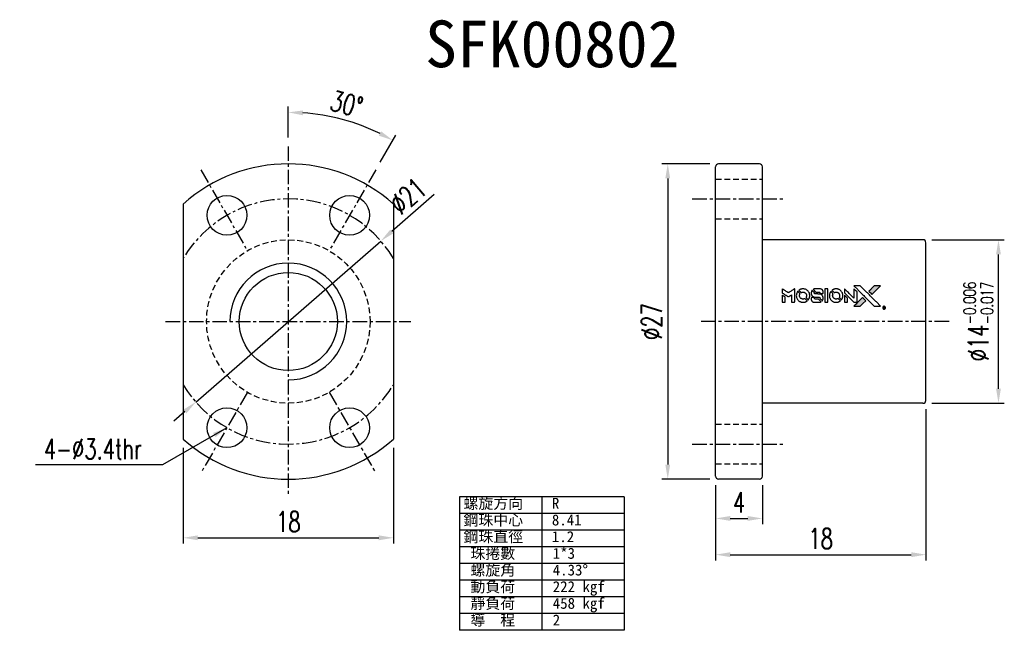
# Model space of a CAD drawing. Extents: x 24.2 to 108.5, y 31.1 to 83.4.
import ezdxf

# ---------------------------------------------------------------- set-up
doc = ezdxf.new("R2010")
doc.units = 0
doc.header["$MEASUREMENT"] = 0
doc.header["$PDMODE"] = 1
for name, pattern in [('CENTER', [2, 1.25, -0.25, 0.25, -0.25]), ('DASHED', [0.75, 0.5, -0.25]), ('PH-20', [23.2, 20, -1, 0.1, -1, 0.1, -1])]:
    doc.linetypes.add(name, pattern=pattern)
doc.layers.get('0').update_dxf_attribs({"linetype": 'CONTINUOUS'})
doc.layers.get('DEFPOINTS').update_dxf_attribs({"linetype": 'PH-20'})
doc.styles.add('DIM-7', font='SIMPLEX.shx', dxfattribs={"width": 0.7, "bigfont": 'chineset.shx'})
doc.styles.add('T', font='kaiu.ttf')
doc.dimstyles.new('CNS', dxfattribs={"dimtxt": 3.5, "dimasz": 2.5, "dimexe": 1, "dimexo": 1.5, "dimgap": 0.09, "dimtad": 0, "dimdsep": 46, "dimtxsty": 'DIM-7', "dimcen": 0.09, "dimclrd": 1, "dimclre": 1, "dimclrt": 4, "dimadec": 0, "dimazin": 0, "dimtfac": 1, "dimtix": 1, "dimtmove": 2, "dimatfit": 3, "dimfxl": 1, "dimtvp": 0.971429, "dimtolj": 1, "dimarcsym": 0})

# ---------------------------------------------------------------- blocks, each defined once
blk = doc.blocks.new('*D0')
at = {"color": 7, "linetype": 'Continuous', "lineweight": -2, "transparency": 16777216}
for p, q in [((38.182, 46.726), (38.182, 38.519)), ((56.182, 46.726), (56.182, 38.519)), ((39.432, 39.019), (54.932, 39.019))]:
    blk.add_line(p, q, dxfattribs=at)
at = {"color": 7, "linetype": 'Continuous', "transparency": 16777216}
for points in [[(39.432, 39.227), (39.432, 38.81), (38.182, 39.019)], [(54.932, 39.227), (54.932, 38.81), (56.182, 39.019)]]:
    blk.add_solid(points, dxfattribs=at)
at = {"layer": 'DEFPOINTS', "color": 0, "linetype": 'Continuous', "transparency": 16777216}
for p in [(38.182, 47.476), (56.182, 47.476), (56.182, 39.019)]:
    blk.add_point(p, dxfattribs=at)
at = {"color": 7, "linetype": 'Continuous', "transparency": 16777216, "insert": (47.182, 40.394), "char_height": 1.75, "attachment_point": 5, "style": 'DIM-7'}
blk.add_mtext('\\A1;18', dxfattribs=at)
blk = doc.blocks.new('*D1')
at = {"color": 7, "linetype": 'Continuous', "lineweight": -2, "transparency": 16777216}
for p, q in [((102.269, 64.539), (108.485, 64.539)), ((107.985, 51.789), (107.985, 63.289)), ((102.269, 50.539), (108.485, 50.539))]:
    blk.add_line(p, q, dxfattribs=at)
at = {"color": 7, "linetype": 'Continuous', "transparency": 16777216}
for points in [[(107.776, 63.289), (108.193, 63.289), (107.985, 64.539)], [(107.776, 51.789), (108.193, 51.789), (107.985, 50.539)]]:
    blk.add_solid(points, dxfattribs=at)
at = {"layer": 'DEFPOINTS', "color": 0, "linetype": 'Continuous', "transparency": 16777216}
for p in [(101.519, 64.539), (107.985, 64.539), (101.519, 50.539)]:
    blk.add_point(p, dxfattribs=at)
at = {"color": 7, "linetype": 'Continuous', "transparency": 16777216, "insert": (106.26, 57.539), "char_height": 1.75, "attachment_point": 5, "rotation": 90, "style": 'DIM-7'}
blk.add_mtext('\\A1;%%C14{\\H1.05;\\S-0.006^ -0.017;}', dxfattribs=at)
blk = doc.blocks.new('*D2')
at = {"color": 7, "linetype": 'Continuous', "lineweight": -2, "transparency": 16777216}
for p, q in [((83.769, 43.539), (83.769, 40.176)), ((87.769, 43.539), (87.769, 40.176)), ((85.019, 40.676), (86.519, 40.676))]:
    blk.add_line(p, q, dxfattribs=at)
at = {"color": 7, "linetype": 'Continuous', "transparency": 16777216}
for points in [[(85.019, 40.885), (85.019, 40.468), (83.769, 40.676)], [(86.519, 40.885), (86.519, 40.468), (87.769, 40.676)]]:
    blk.add_solid(points, dxfattribs=at)
at = {"layer": 'DEFPOINTS', "color": 0, "linetype": 'Continuous', "transparency": 16777216}
for p in [(83.769, 44.289), (87.769, 44.289), (87.769, 40.676)]:
    blk.add_point(p, dxfattribs=at)
at = {"color": 7, "linetype": 'Continuous', "transparency": 16777216, "insert": (85.769, 42.051), "char_height": 1.75, "attachment_point": 5, "style": 'DIM-7'}
blk.add_mtext('\\A1;4', dxfattribs=at)
blk = doc.blocks.new('*D3')
at = {"color": 7, "linetype": 'Continuous', "lineweight": -2, "transparency": 16777216}
for p, q in [((101.769, 50.039), (101.769, 37.075)), ((83.769, 43.539), (83.769, 37.075)), ((85.019, 37.575), (100.519, 37.575))]:
    blk.add_line(p, q, dxfattribs=at)
at = {"color": 7, "linetype": 'Continuous', "transparency": 16777216}
for points in [[(85.019, 37.784), (85.019, 37.367), (83.769, 37.575)], [(100.519, 37.784), (100.519, 37.367), (101.769, 37.575)]]:
    blk.add_solid(points, dxfattribs=at)
at = {"layer": 'DEFPOINTS', "color": 0, "linetype": 'Continuous', "transparency": 16777216}
for p in [(101.769, 50.789), (83.769, 44.289), (101.769, 37.575)]:
    blk.add_point(p, dxfattribs=at)
at = {"color": 7, "linetype": 'Continuous', "transparency": 16777216, "insert": (92.769, 38.95), "char_height": 1.75, "attachment_point": 5, "style": 'DIM-7'}
blk.add_mtext('\\A1;18', dxfattribs=at)
blk = doc.blocks.new('*D4')
at = {"color": 7, "linetype": 'Continuous', "lineweight": -2, "transparency": 16777216}
for p, q in [((47.182, 73.289), (47.182, 75.949)), ((55.057, 71.179), (56.388, 73.482))]:
    blk.add_line(p, q, dxfattribs=at)
blk.add_arc((47.182, 57.539), 17.91, 63.99962, 86.00038, dxfattribs=at)
at = {"color": 7, "linetype": 'Continuous', "transparency": 16777216}
for points in [[(48.424, 75.197), (48.439, 75.613), (47.182, 75.449)], [(55.132, 73.82), (54.936, 73.452), (56.138, 73.049)]]:
    blk.add_solid(points, dxfattribs=at)
at = {"layer": 'DEFPOINTS', "color": 0, "linetype": 'Continuous', "transparency": 16777216}
for p in [(53.308, 74.369), (47.182, 72.539), (54.682, 70.529), (50.682, 63.601), (47.182, 42.539)]:
    blk.add_point(p, dxfattribs=at)
at = {"color": 7, "linetype": 'Continuous', "transparency": 16777216, "insert": (52.174, 76.167), "char_height": 1.75, "attachment_point": 5, "rotation": 345, "style": 'DIM-7'}
blk.add_mtext('\\A1;30°', dxfattribs=at)
blk = doc.blocks.new('*D5')
at = {"color": 7, "linetype": 'Continuous', "lineweight": -2, "transparency": 16777216}
for p, q in [((59.68, 68.413), (56.047, 65.251)), ((39.261, 50.646), (55.104, 64.431)), ((38.318, 49.826), (37.375, 49.005))]:
    blk.add_line(p, q, dxfattribs=at)
at = {"color": 7, "linetype": 'Continuous', "transparency": 16777216}
for points in [[(55.91, 65.409), (56.183, 65.094), (55.104, 64.431)], [(38.181, 49.983), (38.455, 49.669), (39.261, 50.646)]]:
    blk.add_solid(points, dxfattribs=at)
at = {"layer": 'DEFPOINTS', "color": 0, "linetype": 'Continuous', "transparency": 16777216}
for p in [(55.104, 64.431), (39.261, 50.646)]:
    blk.add_point(p, dxfattribs=at)
at = {"color": 7, "linetype": 'Continuous', "transparency": 16777216, "insert": (57.432, 68.28), "char_height": 1.75, "attachment_point": 5, "rotation": 41.02694, "style": 'DIM-7'}
blk.add_mtext('\\A1;∅21', dxfattribs=at)
blk = doc.blocks.new('*D6')
at = {"color": 7, "linetype": 'Continuous', "lineweight": -2, "transparency": 16777216}
for p, q in [((83.269, 71.039), (79.169, 71.039)), ((79.669, 69.789), (79.669, 45.289)), ((83.269, 44.039), (79.169, 44.039))]:
    blk.add_line(p, q, dxfattribs=at)
at = {"color": 7, "linetype": 'Continuous', "transparency": 16777216}
for points in [[(79.461, 69.789), (79.877, 69.789), (79.669, 71.039)], [(79.461, 45.289), (79.877, 45.289), (79.669, 44.039)]]:
    blk.add_solid(points, dxfattribs=at)
at = {"layer": 'DEFPOINTS', "color": 0, "linetype": 'Continuous', "transparency": 16777216}
for p in [(84.019, 71.039), (79.669, 44.039), (84.019, 44.039)]:
    blk.add_point(p, dxfattribs=at)
at = {"color": 7, "linetype": 'Continuous', "transparency": 16777216, "insert": (78.294, 57.539), "char_height": 1.75, "attachment_point": 5, "rotation": 90, "style": 'DIM-7'}
blk.add_mtext('\\A1;%%C27', dxfattribs=at)

msp = doc.modelspace()

# ---------------------------------------------------------------- hatches: boundary and pattern name
at = {"linetype": 'Continuous'}
h = msp.add_hatch(color=0, dxfattribs=at)
h.dxf.hatch_style = 1
h.paths.add_polyline_path([(97.898, 60.601), (97.625, 60.601), (97.353, 60.601), (97.118, 60.364, 0.000288), (97.028, 60.273, 0.000479), (96.952, 60.197, 0.000013), (96.883, 60.127, 0.197177), (96.883, 60.126, 0.111276), (96.883, 60.126, 0.001595), (96.966, 60.042, 0.000506), (97.018, 59.99), (97.153, 59.855), (97.526, 60.228)])
h.paths.add_polyline_path([(96.383, 59.086), (96.622, 59.324), (96.486, 59.46, 0.000476), (96.434, 59.512, 0.001507), (96.35, 59.595, 0.225665), (96.349, 59.595, 0.001111), (96.235, 59.482, 0.000351), (96.164, 59.411, 0.000108), (95.866, 59.111, 0.000692), (95.715, 58.959, 0.000077), (95.611, 58.854, 0.197527), (95.609, 58.85, 0.296174), (95.61, 58.849, 0.004195), (95.744, 58.847, 0.000529), (95.877, 58.847), (96.144, 58.847)])

# ---------------------------------------------------------------- linework, layer by layer
at = {"color": 0, "linetype": 'CENTER'}
for p, q in [((47.182, 72.539), (47.182, 42.539)), ((39.682, 70.529), (43.682, 63.601)), ((54.682, 70.529), (50.682, 63.601)), ((81.769, 68.039), (89.769, 68.039)), ((36.682, 57.539), (57.682, 57.539)), ((103.769, 57.539), (82.341, 57.539)), ((43.682, 51.476), (39.682, 44.548)), ((50.682, 51.476), (54.682, 44.548)), ((81.769, 47.039), (89.769, 47.039))]:
    msp.add_line(p, q, dxfattribs=at)
at = {"color": 0, "linetype": 'Continuous'}
for p, q in [((87.519, 71.039), (84.019, 71.039)), ((83.769, 44.289), (83.769, 70.789)), ((87.769, 44.289), (87.769, 70.789)), ((38.182, 67.601), (38.182, 47.476)), ((56.182, 67.601), (56.182, 47.476)), ((101.519, 64.539), (87.769, 64.539)), ((101.769, 50.789), (101.769, 64.289)), ((101.519, 50.539), (87.769, 50.539)), ((87.519, 44.039), (84.019, 44.039))]:
    msp.add_line(p, q, dxfattribs=at)
at = {"color": 0, "linetype": 'DASHED'}
for p, q in [((83.769, 69.739), (87.769, 69.739)), ((83.769, 66.339), (87.769, 66.339)), ((83.769, 48.739), (87.769, 48.739)), ((83.769, 45.339), (87.769, 45.339))]:
    msp.add_line(p, q, dxfattribs=at)
at = {"color": 0}
for p, q in [((75.938, 42.517), (61.853, 42.517)), ((61.853, 42.517), (61.853, 31.098)), ((68.896, 42.517), (68.896, 31.098)), ((75.938, 42.517), (75.938, 31.098)), ((75.938, 41.09), (61.853, 41.09)), ((75.938, 39.662), (61.853, 39.662)), ((75.938, 38.235), (61.853, 38.235)), ((75.938, 36.808), (61.853, 36.808)), ((75.938, 35.38), (61.853, 35.38)), ((75.938, 33.953), (61.853, 33.953)), ((75.938, 32.525), (61.853, 32.525)), ((75.938, 31.098), (61.853, 31.098))]:
    msp.add_line(p, q, dxfattribs=at)
for points in [[(89.46, 60.164), (89.46, 59.99), (89.508, 59.961, -0.000297), (89.537, 59.943, -0.000037), (89.6, 59.905, -0.000043), (89.676, 59.858, -0.000036), (89.756, 59.809, 0.000044), (89.835, 59.761, 0.000063), (89.905, 59.718, 0.000035), (89.964, 59.681, 0.0009), (89.98, 59.671), (90.004, 59.657), (90.034, 59.676, 0.001175), (90.052, 59.687, 0.000208), (90.085, 59.707, 0.000225), (90.123, 59.731, 0.000203), (90.163, 59.756, -0.000711), (90.201, 59.78, -0.001119), (90.234, 59.8, -0.000263), (90.262, 59.818, -0.04589), (90.266, 59.819, -0.519312), (90.268, 59.817, -0.001914), (90.269, 59.771, -0.003124), (90.27, 59.694, -0.000285), (90.27, 59.503), (90.27, 59.185), (90.381, 59.185, 0.001727), (90.46, 59.185, 0.025279), (90.488, 59.187, 0.073886), (90.505, 59.191, 0.07426), (90.519, 59.2, 0.03264), (90.523, 59.203, 0.01784), (90.527, 59.208, 0.017712), (90.531, 59.213, 0.026854), (90.533, 59.218), (90.539, 59.229), (90.54, 59.784), (90.541, 60.339), (90.535, 60.335, -0.004595), (90.53, 60.332, -0.00016), (90.513, 60.321, -0.000298), (90.493, 60.309, -0.000208), (90.471, 60.295, 0.000986), (90.405, 60.254, 0.00025), (90.298, 60.187, 0.000268), (90.183, 60.115, 0.000436), (90.087, 60.054, -0.002932), (90.055, 60.035, -0.004718), (90.027, 60.018, -0.001113), (90.003, 60.004, -0.227179), (90, 60.004, -0.045982), (89.998, 60.005, -0.000145), (89.965, 60.025, -0.000825), (89.929, 60.048, -0.000517), (89.886, 60.074, 0.000056), (89.739, 60.165, 0.000289), (89.658, 60.215, 0.000481), (89.598, 60.253, 0.000418), (89.534, 60.292), (89.46, 60.338)], [(90.786, 60.099, 0.064158), (90.715, 59.965, 0.06356), (90.679, 59.818, 0.064004), (90.682, 59.667, 0.066747), (90.723, 59.525, 0.04321), (90.772, 59.436, 0.044737), (90.835, 59.357, 0.044901), (90.911, 59.291, 0.044184), (90.997, 59.24, 0.026293), (91.063, 59.212, 0.033344), (91.126, 59.194, 0.033227), (91.192, 59.185, 0.025815), (91.263, 59.183, 0.023119), (91.332, 59.188, 0.031044), (91.394, 59.199, 0.031337), (91.453, 59.218, 0.024258), (91.514, 59.245, 0.015622), (91.536, 59.257, 0.008495), (91.562, 59.272, 0.008415), (91.587, 59.288, 0.020814), (91.604, 59.301), (91.612, 59.307), (91.529, 59.391, 0.002843), (91.467, 59.453, 0.033917), (91.441, 59.475, 0.087906), (91.422, 59.485, 0.073302), (91.4, 59.488, 0.022047), (91.389, 59.487, 0.026465), (91.378, 59.486, 0.022233), (91.367, 59.483, 0.009985), (91.352, 59.479, -0.039011), (91.299, 59.465, -0.044398), (91.247, 59.461, -0.045096), (91.195, 59.466, -0.04265), (91.144, 59.481, -0.071154), (91.072, 59.52, -0.068827), (91.014, 59.579, -0.068713), (90.973, 59.651, -0.070507), (90.954, 59.731, -0.028605), (90.952, 59.765, -0.031418), (90.955, 59.798, -0.031044), (90.962, 59.831, -0.02668), (90.973, 59.865, 0.038913), (90.979, 59.884, 0.043732), (90.982, 59.904, 0.047754), (90.981, 59.922, 0.075756), (90.977, 59.937, 0.07294), (90.972, 59.945, 0.003456), (90.95, 59.968, 0.005023), (90.923, 59.996, 0.002422), (90.887, 60.033, 0.000819), (90.854, 60.066, 0.001349), (90.827, 60.093, 0.0001), (90.802, 60.118, 0.205335), (90.801, 60.118, 0.219821), (90.8, 60.118, 0.002494), (90.796, 60.112, 0.007089), (90.791, 60.106, 0.004494)], [(91.191, 60.332, 0.024131), (91.142, 60.325, 0.022344), (91.092, 60.312, 0.021883), (91.043, 60.295, 0.020884), (90.994, 60.274, 0.010669), (90.967, 60.259, 0.010389), (90.94, 60.243, 0.010913), (90.915, 60.228, 0.022227), (90.897, 60.215), (90.891, 60.209), (90.978, 60.124, 0.002452), (91.012, 60.09, 0.003628), (91.042, 60.062, 0.001662), (91.068, 60.038, 0.070159), (91.074, 60.033, 0.047671), (91.079, 60.031, 0.018624), (91.086, 60.03, 0.017921), (91.095, 60.028, 0.018804), (91.103, 60.027, 0.018255), (91.113, 60.027, 0.041312), (91.122, 60.028, 0.037164), (91.13, 60.03, 0.012342), (91.142, 60.035, -0.015101), (91.171, 60.046, -0.035998), (91.194, 60.051, -0.033244), (91.218, 60.054, -0.011249), (91.253, 60.055, -0.004059), (91.281, 60.055, -0.019693), (91.297, 60.054, -0.027943), (91.311, 60.052, -0.014411), (91.327, 60.048, -0.033089), (91.366, 60.034, -0.033887), (91.403, 60.016, -0.034021), (91.436, 59.993, -0.033942), (91.467, 59.966, -0.02816), (91.493, 59.934, -0.035032), (91.515, 59.902, -0.035269), (91.531, 59.868, -0.029196), (91.544, 59.829, -0.037862), (91.552, 59.785, -0.043657), (91.553, 59.741, -0.043064), (91.546, 59.698, -0.035184), (91.532, 59.654, 0.033699), (91.525, 59.633, 0.052815), (91.522, 59.614, 0.059167), (91.523, 59.596, 0.058972), (91.529, 59.58, 0.059208), (91.537, 59.567, 0.021125), (91.551, 59.55, 0.008691), (91.577, 59.524, 0.000851), (91.642, 59.46, 0.001873), (91.675, 59.427, 0.013884), (91.692, 59.412, 0.022355), (91.702, 59.405, 0.341453), (91.706, 59.405, 0.073011), (91.714, 59.414, 0.004587), (91.734, 59.444, 0.00748), (91.753, 59.476, 0.016837), (91.767, 59.501, 0.028606), (91.793, 59.561, 0.031352), (91.812, 59.621, 0.031004), (91.823, 59.685, 0.0268), (91.826, 59.752, 0.026698), (91.822, 59.823, 0.03002), (91.811, 59.891, 0.030357), (91.792, 59.956, 0.028554), (91.764, 60.02, 0.062944), (91.685, 60.139, 0.062206), (91.579, 60.234, 0.062448), (91.453, 60.3, 0.064355), (91.316, 60.333, 0.017377), (91.289, 60.334, 0.008369), (91.253, 60.335, 0.008367), (91.218, 60.334, 0.01757)], [(92.015, 60.185, 0.023289), (91.997, 60.157, 0.026845), (91.983, 60.13, 0.026047), (91.972, 60.1, 0.019751), (91.963, 60.066, 0.013249), (91.959, 60.047, 0.025169), (91.957, 60.032, 0.016532), (91.956, 60.012, 0.002937), (91.955, 59.976, 0.003317), (91.956, 59.944, 0.011808), (91.956, 59.923, 0.01777), (91.958, 59.907, 0.021476), (91.96, 59.893, 0.04325), (91.979, 59.832, 0.045753), (92.008, 59.776, 0.04649), (92.047, 59.728, 0.047672), (92.093, 59.687, 0.025315), (92.113, 59.674, 0.015208), (92.137, 59.661, 0.01512), (92.163, 59.649, 0.022488), (92.186, 59.641, 0.027857), (92.223, 59.631, 0.034138), (92.257, 59.627, 0.014286), (92.31, 59.625, 0.00124), (92.445, 59.625, -0.00103), (92.528, 59.625, -0.002552), (92.588, 59.624, -0.001594), (92.634, 59.623, -0.047676), (92.646, 59.622, -0.085307), (92.666, 59.614, -0.097789), (92.681, 59.6, -0.085947), (92.691, 59.579, -0.051339), (92.696, 59.553, 0.014634), (92.697, 59.544, 0.015028), (92.698, 59.535, 0.014927), (92.7, 59.527, 0.059415), (92.702, 59.523, 0.070595), (92.709, 59.513, 0.00028), (92.804, 59.417, 0.000111), (92.902, 59.318, 0.200239), (92.906, 59.316, 0.268906), (92.909, 59.318, 0.001866), (92.922, 59.342, 0.007532), (92.935, 59.365, 0.017818), (92.943, 59.382, 0.013256), (92.951, 59.401, 0.011636), (92.958, 59.422, 0.011528), (92.964, 59.443, 0.012303), (92.969, 59.464, 0.0423), (92.974, 59.497, 0.013657), (92.975, 59.545, 0.013857), (92.973, 59.595, 0.037428), (92.968, 59.629, 0.014927), (92.962, 59.652, 0.0122), (92.955, 59.677, 0.012518), (92.947, 59.699, 0.023062), (92.939, 59.717, 0.065961), (92.895, 59.782, 0.06055), (92.835, 59.835, 0.059676), (92.762, 59.873, 0.060497), (92.683, 59.893, 0.025683), (92.667, 59.894, 0.001528), (92.615, 59.895, 0.002124), (92.551, 59.895, 0.001173), (92.472, 59.896, -0.000809), (92.334, 59.896, -0.017164), (92.293, 59.897, -0.063931), (92.272, 59.902, -0.108429), (92.256, 59.911, -0.052941), (92.247, 59.922, -0.063675), (92.241, 59.933, -0.050562), (92.238, 59.948, -0.020337), (92.236, 59.968, 0.009897), (92.235, 59.98, 0.016482), (92.233, 59.991, 0.019019), (92.231, 59.999, 0.06043), (92.229, 60.005, 0.076267), (92.221, 60.017, 0.00054), (92.13, 60.106, 0.000307), (92.038, 60.197, 0.142594), (92.031, 60.201, 0.232419), (92.029, 60.2, 0.022995), (92.025, 60.196, 0.024627), (92.02, 60.191, 0.015407)], [(92.266, 60.333, 0.018538), (92.249, 60.331, 0.010695), (92.228, 60.327, 0.01068), (92.208, 60.323, 0.017678), (92.191, 60.318, 0.013849), (92.171, 60.31, 0.011814), (92.151, 60.302, 0.004513), (92.133, 60.293, 0.290035), (92.131, 60.291, 0.196418), (92.132, 60.289, 0.000124), (92.165, 60.255, 0.001477), (92.202, 60.218, 0.000898), (92.246, 60.174), (92.36, 60.059), (92.504, 60.059, -0.001471), (92.612, 60.058, -0.028714), (92.646, 60.055, -0.097073), (92.664, 60.049, -0.084199), (92.68, 60.036, -0.042698), (92.688, 60.026, -0.053912), (92.693, 60.015, -0.051004), (92.696, 60.003, -0.032967), (92.697, 59.989, 0.00807), (92.697, 59.982, 0.003023), (92.697, 59.971, 0.002994), (92.698, 59.96, 0.003629), (92.699, 59.95), (92.7, 59.925), (92.81, 59.925, 0.001618), (92.863, 59.925, 0.005206), (92.897, 59.926, 0.00535), (92.922, 59.927, 0.060675), (92.931, 59.928, 0.048484), (92.936, 59.93, 0.02389), (92.943, 59.934, 0.022812), (92.949, 59.939, 0.02462), (92.955, 59.944, 0.061781), (92.966, 59.958, 0.080179), (92.972, 59.973, 0.048561), (92.975, 59.994, 0.010021), (92.976, 60.032, 0.016602), (92.974, 60.083, 0.031409), (92.969, 60.124, 0.036474), (92.959, 60.16, 0.03439), (92.944, 60.194, 0.065928), (92.906, 60.249, 0.069066), (92.856, 60.291, 0.065697), (92.794, 60.319, 0.051559), (92.722, 60.333, 0.020904), (92.683, 60.334, 0.000451), (92.493, 60.335, 0.000419), (92.302, 60.335, 0.022759)], [(93.108, 59.761), (93.108, 59.186), (93.221, 59.186), (93.334, 59.186), (93.347, 59.193, 0.071429), (93.358, 59.201, 0.054799), (93.368, 59.212, 0.053585), (93.375, 59.226, 0.060698), (93.379, 59.24, 0.033975), (93.381, 59.264, 0.000112), (93.381, 59.556, 0.000726), (93.38, 59.842, 0.001084), (93.379, 60.092), (93.377, 60.335), (93.242, 60.335), (93.107, 60.335)], [(93.621, 60.098, 0.018008), (93.605, 60.073, 0.009842), (93.587, 60.041, 0.009807), (93.57, 60.009, 0.015716), (93.556, 59.98, 0.048467), (93.524, 59.877, 0.045841), (93.511, 59.768, 0.046006), (93.519, 59.659, 0.049638), (93.546, 59.556, 0.064819), (93.617, 59.422, 0.06695), (93.719, 59.312, 0.066691), (93.847, 59.233, 0.063505), (93.994, 59.188, 0.03135), (94.031, 59.185, 0.010439), (94.086, 59.183, 0.010391), (94.142, 59.185, 0.032408), (94.178, 59.188, 0.015696), (94.222, 59.197, 0.018095), (94.263, 59.209, 0.018551), (94.302, 59.223, 0.018352), (94.339, 59.239, 0.015568), (94.364, 59.253, 0.009832), (94.393, 59.27, 0.009795), (94.419, 59.287, 0.023727), (94.438, 59.301), (94.446, 59.307), (94.363, 59.391, 0.001528), (94.316, 59.438, 0.010022), (94.292, 59.461, 0.019586), (94.277, 59.474, 0.061865), (94.265, 59.481, 0.055054), (94.247, 59.487, 0.061607), (94.229, 59.489, 0.048725), (94.209, 59.486, 0.020221), (94.181, 59.478, -0.017722), (94.152, 59.469, -0.02685), (94.126, 59.464, -0.02759), (94.1, 59.462, -0.020233), (94.071, 59.462, -0.04793), (94.015, 59.47, -0.048386), (93.963, 59.488, -0.047866), (93.914, 59.517, -0.044964), (93.871, 59.554, -0.04333), (93.835, 59.599, -0.050921), (93.809, 59.648, -0.051473), (93.793, 59.7, -0.0459), (93.788, 59.756, -0.019014), (93.789, 59.783, -0.024114), (93.792, 59.808, -0.025081), (93.798, 59.832, -0.023892), (93.806, 59.855, 0.008624), (93.812, 59.874, 0.026486), (93.816, 59.887, 0.035074), (93.818, 59.898, 0.02756), (93.818, 59.91, 0.087163), (93.814, 59.929, 0.073291), (93.804, 59.947, 0.028074), (93.781, 59.973, 0.002594), (93.721, 60.033), (93.636, 60.119)], [(94.024, 60.332, 0.023681), (93.977, 60.325, 0.022402), (93.929, 60.313, 0.021929), (93.882, 60.297, 0.020503), (93.835, 60.276, 0.013745), (93.808, 60.262, 0.009767), (93.779, 60.245, 0.009658), (93.752, 60.228, 0.027804), (93.735, 60.215), (93.728, 60.209), (93.813, 60.125, 0.002053), (93.853, 60.084, 0.006738), (93.881, 60.058, 0.007826), (93.9, 60.04, 0.063909), (93.91, 60.034, 0.061532), (93.925, 60.028, 0.068674), (93.941, 60.027, 0.052072), (93.959, 60.03, 0.019648), (93.984, 60.038, -0.018366), (94.014, 60.047, -0.0288), (94.041, 60.053, -0.029061), (94.068, 60.056, -0.019155), (94.099, 60.056, -0.053809), (94.167, 60.046, -0.058833), (94.229, 60.022, -0.058566), (94.283, 59.984, -0.052525), (94.33, 59.933, -0.044733), (94.356, 59.89, -0.040573), (94.376, 59.841, -0.041123), (94.386, 59.791, -0.04951), (94.388, 59.743, -0.017369), (94.386, 59.72, -0.024255), (94.382, 59.7, -0.023787), (94.376, 59.68, -0.015798), (94.368, 59.658, 0.010631), (94.363, 59.644, 0.033653), (94.36, 59.635, 0.037806), (94.359, 59.625, 0.016307), (94.358, 59.613, 0.068179), (94.362, 59.588, 0.095747), (94.372, 59.569, 0.033418), (94.395, 59.543, 0.002133), (94.467, 59.471, 0.001452), (94.509, 59.431, 0.012393), (94.528, 59.414, 0.020479), (94.539, 59.405, 0.344362), (94.544, 59.405, 0.074287), (94.552, 59.415, 0.005454), (94.572, 59.446, 0.008391), (94.592, 59.479, 0.017097), (94.606, 59.505, 0.027375), (94.63, 59.56, 0.02835), (94.646, 59.616, 0.027723), (94.657, 59.675, 0.023913), (94.662, 59.737, 0.027047), (94.66, 59.812, 0.031685), (94.65, 59.883, 0.032425), (94.631, 59.95, 0.031013), (94.603, 60.016, 0.037914), (94.558, 60.093, 0.040153), (94.501, 60.161, 0.039834), (94.434, 60.22, 0.036173), (94.357, 60.269, 0.040752), (94.281, 60.302, 0.035885), (94.197, 60.324, 0.035491), (94.11, 60.335, 0.037615)], [(94.797, 60.167), (94.797, 59.992), (95.201, 59.588), (95.605, 59.185), (95.718, 59.186, 0.0008), (95.79, 59.186, 0.010795), (95.817, 59.187, 0.030495), (95.831, 59.189, 0.080372), (95.841, 59.192, 0.03816), (95.851, 59.198, 0.041799), (95.859, 59.206, 0.042486), (95.866, 59.214, 0.042078), (95.871, 59.224, 0.099276), (95.874, 59.237, 0.003302), (95.875, 59.294, 0.002586), (95.876, 59.392, 0.000204), (95.875, 59.653), (95.874, 60.071), (95.74, 60.205), (95.605, 60.339), (95.604, 59.937), (95.603, 59.535), (95.207, 59.933, 0.000253), (95.055, 60.086, 0.000412), (94.925, 60.215, 0.000041), (94.81, 60.331, 0.041338), (94.804, 60.336), (94.797, 60.341)], [(95.93, 60.273, -0.000056), (96.093, 60.109, -0.000021), (96.322, 59.88, -0.000021), (96.571, 59.63, -0.000025), (96.805, 59.396), (97.352, 58.847), (97.624, 58.848), (97.895, 58.848), (97.529, 59.217, 0.000274), (97.353, 59.394, 0.000123), (97.122, 59.626, 0.000121), (96.877, 59.872, 0.000165), (96.656, 60.093), (96.149, 60.601), (95.876, 60.601), (95.603, 60.601)], [(97.118, 60.364, 0.000288), (97.028, 60.273, 0.000479), (96.952, 60.197, 0.000013), (96.883, 60.127, 0.197177), (96.883, 60.126, 0.197497), (96.883, 60.125, 0.00004), (96.923, 60.086, 0.000836), (96.966, 60.042, 0.000505), (97.018, 59.99), (97.153, 59.855), (97.526, 60.228), (97.898, 60.601), (97.625, 60.601), (97.353, 60.601)], [(89.46, 59.491), (89.46, 59.185), (89.571, 59.185, 0.000842), (89.642, 59.185, 0.010591), (89.669, 59.186, 0.028995), (89.684, 59.187, 0.069543), (89.695, 59.191, 0.051063), (89.704, 59.196, 0.039932), (89.714, 59.205, 0.039414), (89.722, 59.214, 0.045845), (89.728, 59.225, 0.094811), (89.73, 59.236, 0.007124), (89.731, 59.265, 0.004713), (89.732, 59.317, 0.000534), (89.732, 59.433), (89.732, 59.631), (89.704, 59.648, 0.000828), (89.622, 59.699, 0.000879), (89.542, 59.748, 0.000048), (89.463, 59.796, 0.137596), (89.461, 59.796, 0.413028), (89.461, 59.796, 0.000016), (89.46, 59.707, 0.000623), (89.46, 59.608, 0.000374)], [(92, 59.59, 0.065483), (91.986, 59.583, 0.053271), (91.974, 59.573, 0.052018), (91.964, 59.56, 0.0556), (91.958, 59.546, 0.036839), (91.955, 59.537, 0.026922), (91.954, 59.526, 0.016905), (91.953, 59.512, 0.004317), (91.953, 59.488, 0.016369), (91.955, 59.438, 0.029936), (91.96, 59.398, 0.03418), (91.969, 59.363, 0.031327), (91.984, 59.328, 0.046935), (92.009, 59.285, 0.054053), (92.042, 59.25, 0.053701), (92.081, 59.223, 0.045364), (92.127, 59.203, 0.032479), (92.168, 59.192, 0.03386), (92.21, 59.187, 0.013578), (92.275, 59.185, 0.001155), (92.444, 59.186, 0.000413), (92.588, 59.186, 0.005008), (92.643, 59.187, 0.013199), (92.675, 59.189, 0.033956), (92.697, 59.192, 0.013909), (92.72, 59.198, 0.010864), (92.745, 59.205, 0.010938), (92.768, 59.213, 0.028702), (92.784, 59.22), (92.796, 59.226), (92.68, 59.344), (92.564, 59.461), (92.429, 59.461, -0.001504), (92.371, 59.461, -0.00328), (92.326, 59.462, -0.001901), (92.292, 59.463, -0.061333), (92.283, 59.464, -0.063621), (92.271, 59.469, -0.048633), (92.26, 59.477, -0.046769), (92.25, 59.488, -0.047961), (92.242, 59.5, -0.02678), (92.238, 59.51, -0.050957), (92.235, 59.519, -0.029398), (92.234, 59.53, -0.00401), (92.233, 59.555), (92.232, 59.595), (92.123, 59.595, 0.001061), (92.058, 59.595, 0.009147), (92.029, 59.594, 0.020721), (92.012, 59.593, 0.051619)], [(94.797, 59.489), (94.797, 59.185), (94.91, 59.185), (95.024, 59.186), (95.037, 59.194, 0.03146), (95.043, 59.199, 0.026444), (95.049, 59.204, 0.026444), (95.054, 59.21, 0.031457), (95.058, 59.216), (95.066, 59.229), (95.067, 59.379), (95.068, 59.53), (94.934, 59.662, 0.000745), (94.883, 59.712, 0.001228), (94.839, 59.755, 0.000087), (94.8, 59.793, 0.195134), (94.799, 59.794, 0.412117), (94.798, 59.793, 0.000048), (94.797, 59.704, 0.00109), (94.797, 59.606, 0.000653)], [(96.164, 59.411, 0.000108), (95.866, 59.111, 0.000692), (95.715, 58.959, 0.000077), (95.611, 58.854, 0.197527), (95.609, 58.85, 0.410182), (95.611, 58.848, 0.000493), (95.667, 58.848, 0.002424), (95.744, 58.847, 0.000529), (95.877, 58.847), (96.144, 58.847), (96.383, 59.086), (96.622, 59.324), (96.486, 59.46, 0.000476), (96.434, 59.512, 0.000789), (96.39, 59.555, 0.000035), (96.35, 59.595, 0.19758), (96.349, 59.595, 0.198396), (96.348, 59.595, 0.000019), (96.294, 59.541, 0.000582), (96.235, 59.482, 0.000351)], [(98.158, 58.837, 0.082374), (98.123, 58.822, 0.083404), (98.095, 58.795, 0.082663), (98.077, 58.761, 0.07897), (98.071, 58.722, 0.084941), (98.078, 58.679, 0.08953), (98.099, 58.641, 0.090743), (98.132, 58.614, 0.090193), (98.173, 58.6, 0.10067), (98.218, 58.602, 0.099454), (98.26, 58.622, 0.097736), (98.291, 58.657, 0.09365), (98.307, 58.701, 0.07584), (98.308, 58.735, 0.068415), (98.298, 58.769, 0.068328), (98.28, 58.8, 0.075277), (98.254, 58.823, 0.059367), (98.233, 58.833, 0.048986), (98.208, 58.84, 0.048519), (98.182, 58.841, 0.055347)], [(98.141, 58.72), (98.141, 58.651), (98.149, 58.651), (98.157, 58.651), (98.157, 58.68), (98.158, 58.709), (98.175, 58.71), (98.192, 58.71), (98.203, 58.692, -0.003356), (98.208, 58.684, -0.002757), (98.213, 58.676, -0.002784), (98.218, 58.668, -0.007382), (98.221, 58.663, 0.019487), (98.225, 58.656, 0.098302), (98.228, 58.653, 0.116932), (98.232, 58.652, 0.032798), (98.238, 58.651), (98.249, 58.651), (98.241, 58.664, 0.005748), (98.238, 58.67, 0.002522), (98.233, 58.678, 0.002495), (98.227, 58.687, 0.00334), (98.222, 58.694), (98.211, 58.712), (98.22, 58.716, 0.066516), (98.229, 58.723, 0.085926), (98.236, 58.731, 0.082934), (98.239, 58.741, 0.05747), (98.239, 58.752, 0.023576), (98.238, 58.759, 0.043538), (98.237, 58.765, 0.050891), (98.235, 58.77, 0.049897), (98.232, 58.774, 0.067884), (98.223, 58.781, 0.077412), (98.213, 58.785, 0.049266), (98.198, 58.787, 0.012208), (98.174, 58.788), (98.141, 58.788)], [(98.214, 58.766, -0.120545), (98.219, 58.76, -0.09136), (98.221, 58.751, -0.087576), (98.22, 58.742, -0.098026), (98.216, 58.734, -0.079907), (98.212, 58.73, -0.087697), (98.208, 58.728, -0.041371), (98.2, 58.727, -0.005557), (98.184, 58.727), (98.157, 58.726), (98.157, 58.749), (98.157, 58.772), (98.182, 58.772, -0.007471), (98.196, 58.772, -0.035301), (98.204, 58.771, -0.060486), (98.209, 58.769, -0.063546)]]:
    msp.add_lwpolyline(points, format="xyb", close=True, dxfattribs=at)
at = {"color": 0, "linetype": 'Continuous'}
for centre, radius in [((41.932, 66.632), 1.7), ((52.432, 66.632), 1.7), ((47.182, 57.539), 4.2), ((41.932, 48.445), 1.7), ((52.432, 48.445), 1.7)]:
    msp.add_circle(centre, radius, dxfattribs=at)
at = {"color": 0, "linetype": 'DASHED'}
msp.add_circle((47.182, 57.539), 7, dxfattribs=at)
at = {"color": 0, "linetype": 'Continuous'}
for centre, radius, start, end in [((47.182, 57.539), 13.5, 48.18969, 131.81031), ((84.019, 70.789), 0.25, 90, 180), ((87.519, 70.789), 0.25, 0, 90), ((101.519, 64.289), 0.25, 0, 90), ((101.519, 50.789), 0.25, 270, 0), ((47.182, 57.539), 13.5, 228.18969, 311.81031), ((84.019, 44.289), 0.25, 180, 270), ((87.519, 44.289), 0.25, 270, 0)]:
    msp.add_arc(centre, radius, start, end, dxfattribs=at)
at = {"color": 0, "linetype": 'CENTER'}
for start, end in [(31.00272, 148.99728), (211.00272, 328.99728)]:
    msp.add_arc((47.182, 57.539), 10.5, start, end, dxfattribs=at)
at = {"color": 0}
msp.add_arc((47.182, 57.539), 5, 270, 180, dxfattribs=at)

# ---------------------------------------------------------------- texts
at = {"color": 0, "style": 'T'}
for s, p in [('螺旋方向', (62.183, 41.504)), ('R', (69.747, 41.504)), ('鋼珠中心', (62.183, 40.077)), ('8.41', (69.747, 40.077)), ('鋼珠直徑', (62.183, 38.649)), ('1.2', (69.747, 38.649)), ('珠捲數', (62.778, 37.222)), ('1*3', (69.821, 37.222)), ('螺旋角', (62.778, 35.794)), ('4.33%%D', (69.821, 35.794)), ('動負荷', (62.778, 34.367)), ('222 kgf', (69.821, 34.367)), ('靜負荷', (62.778, 32.94)), ('458 kgf', (69.821, 32.94)), ('導  程', (62.778, 31.512)), ('2', (69.821, 31.512))]:
    msp.add_text(s, height=0.936, dxfattribs=at).set_placement(p)
at = {"color": 0, "insert": (58.901, 83.313), "char_height": 4, "width": 37.0566, "attachment_point": 1}
msp.add_mtext('{\\fDFKai-SB|b0|i0|c0|p65;SFK00802}', dxfattribs=at)
at = {"color": 0, "linetype": 'Continuous', "insert": (34.651, 46.629), "char_height": 1.75, "attachment_point": 6, "style": 'DIM-7'}
msp.add_mtext('\\A1;4-%%C3.4thr', dxfattribs=at)

# ---------------------------------------------------------------- dimensions: what is measured, and where the dimension line sits
at = {"color": 0, "linetype": 'Continuous'}
dim = msp.add_angular_dim_2l(base=(53.308, 74.369), line1=((54.682, 70.529), (50.682, 63.601)), line2=((47.182, 72.539), (47.182, 42.539)), dimstyle='CNS', override={"dimscale": 0.5, "dimgap": 1, "dimtad": 1, "dimclrd": 7, "dimclre": 7, "dimclrt": 7, "dimtp": -0.006, "dimtm": 0.017, "dimtfac": 0.6, "dimtdec": 3, "dimtmove": 1}, dxfattribs=at)
dim.commit()
dim.dimension.update_dxf_attribs({"geometry": '*D4', "text_midpoint": (52.174, 76.167)})
for base, p1, p2, angle, override, picture, middle in [((79.669, 44.039), (84.019, 71.039), (84.019, 44.039), 90, {"dimscale": 0.5, "dimgap": 1, "dimtad": 1, "dimclrd": 7, "dimclre": 7, "dimclrt": 7, "dimtp": -0.006, "dimtm": 0.017, "dimtfac": 0.6, "dimtdec": 3, "dimtmove": 1}, '*D6', (79.669, 57.539)), ((107.985, 64.539), (101.519, 50.539), (101.519, 64.539), 270, {"dimscale": 0.5, "dimgap": 1, "dimtad": 1, "dimclrd": 7, "dimclre": 7, "dimclrt": 7, "dimtol": 1, "dimlim": 0, "dimtp": -0.006, "dimtm": 0.017, "dimtfac": 0.6, "dimtdec": 3, "dimtmove": 1}, '*D1', (107.985, 57.539))]:
    dim = msp.add_linear_dim(base=base, p1=p1, p2=p2, angle=angle, text='%%C<>', dimstyle='CNS', override=override, dxfattribs=at)
    dim.commit()
    dim.dimension.update_dxf_attribs({"geometry": picture, "text_midpoint": middle, "dimtype": 160})
dim = msp.add_diameter_dim_2p(p1=(39.261, 50.646), p2=(55.104, 64.431), dimstyle='CNS', override={"dimscale": 0.5, "dimgap": 1, "dimtad": 1, "dimclrd": 7, "dimclre": 7, "dimclrt": 7, "dimtp": -0.006, "dimtm": 0.017, "dimtfac": 0.6, "dimtdec": 3, "dimtmove": 1}, dxfattribs=at)
dim.commit()
dim.dimension.update_dxf_attribs({"geometry": '*D5', "text_midpoint": (57.432, 68.28)})
for base, p2, override, picture, middle in [((101.769, 37.575), (101.769, 50.789), {"dimscale": 0.5, "dimgap": 1, "dimtad": 1, "dimclrd": 7, "dimclre": 7, "dimclrt": 7, "dimtol": 0, "dimlim": 0, "dimtp": -0.006, "dimtm": 0.017, "dimtfac": 0.6, "dimtdec": 3, "dimtmove": 1}, '*D3', (92.769, 38.95)), ((87.769, 40.676), (87.769, 44.289), {"dimscale": 0.5, "dimgap": 1, "dimtad": 1, "dimclrd": 7, "dimclre": 7, "dimclrt": 7, "dimtp": -0.006, "dimtm": 0.017, "dimtfac": 0.6, "dimtdec": 3, "dimtmove": 1}, '*D2', (85.769, 42.051))]:
    dim = msp.add_linear_dim(base=base, p1=(83.769, 44.289), p2=p2, angle=180, dimstyle='CNS', override=override, dxfattribs=at)
    dim.commit()
    dim.dimension.update_dxf_attribs({"geometry": picture, "text_midpoint": middle})
dim = msp.add_linear_dim(base=(56.182, 39.019), p1=(38.182, 47.476), p2=(56.182, 47.476), dimstyle='CNS', override={"dimscale": 0.5, "dimgap": 1, "dimtad": 1, "dimclrd": 7, "dimclre": 7, "dimclrt": 7, "dimtp": -0.006, "dimtm": 0.017, "dimtfac": 0.6, "dimtdec": 3, "dimtmove": 1}, dxfattribs=at)
dim.commit()
dim.dimension.update_dxf_attribs({"geometry": '*D0', "text_midpoint": (47.182, 40.394)})

# ---------------------------------------------------------------- leaders
at = {"color": 0, "linetype": 'Continuous', "annotation_type": 0, "has_hookline": 1, "hookline_direction": 1, "text_width": 9.1}
msp.add_leader([(41.932, 48.445), (36.401, 45.254), (35.151, 45.254)], dimstyle='CNS', override={"dimscale": 0.5, "dimgap": 1, "dimtad": 1, "dimclrd": 7, "dimclre": 7, "dimclrt": 7, "dimtp": -0.006, "dimtm": 0.017, "dimtfac": 0.6, "dimtdec": 3, "dimtmove": 1}, dxfattribs=at)

doc.saveas('drawing.dxf')
